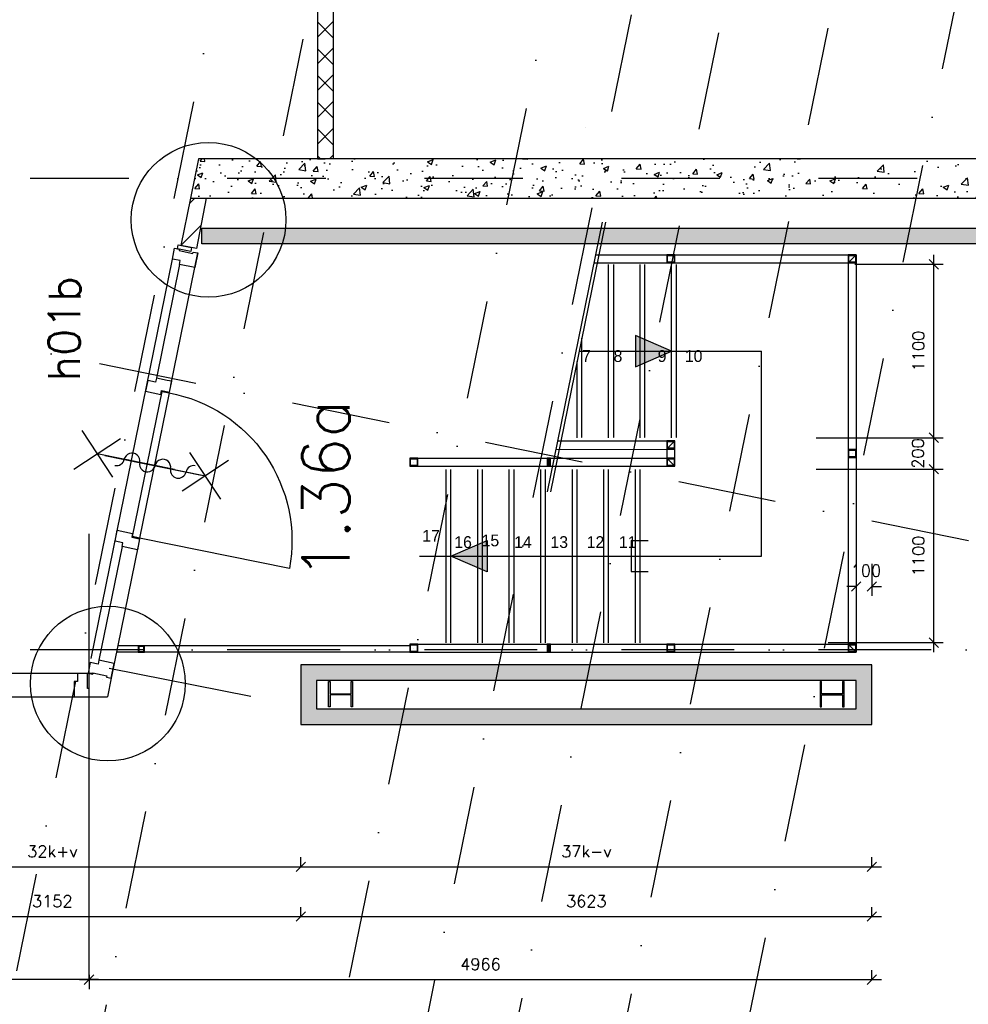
# Model space of a CAD drawing. Extents: x -171140 to 151546, y -8083 to 162438.
# Tile 7 of 96: x 15499 to 21517, y -2772 to 3474. Entities that reach past the tile are written whole.
import ezdxf
from ezdxf.enums import TextEntityAlignment as Align

# ---------------------------------------------------------------- set-up
doc = ezdxf.new("R2010")
doc.units = 0
doc.header["$LTSCALE"] = 50
doc.header["$MEASUREMENT"] = 0
doc.header["$PDMODE"] = 3
doc.header["$PDSIZE"] = 0.001
for name, pattern in [('DASHDOT', [25, 12.5, -6.25, 0, -6.25]), ('DASHED', [0.75, 0.5, -0.25]), ('HIDDEN2', [0.1875, 0.125, -0.0625]), ('STRAM_0WT$0$DASHDOT', [25, 12.5, -6.25, 0, -6.25])]:
    doc.linetypes.add(name, pattern=pattern)
doc.layers.get('0').update_dxf_attribs({"linetype": 'CONTINUOUS'})
doc.layers.get('DEFPOINTS').update_dxf_attribs({"linetype": 'CONTINUOUS'})
for name, color, linetype in [('_DETAILNUMMERS', 4, 'CONTINUOUS'), ('_DETAILNUMMERSTEKST', 4, 'CONTINUOUS'), ('A--A22--_F123-', 9, 'CONTINUOUS'), ('A--A28--_F-2--', 7, 'CONTINUOUS'), ('A--L$7A-_STRAMIEN', 1, 'DASHDOT'), ('A--L21--_F-2--', 7, 'CONTINUOUS'), ('A--L21A2_ISOLATIE', 1, 'CONTINUOUS'), ('A--L22--', 7, 'CONTINUOUS'), ('A--L22--_F-2--', 7, 'CONTINUOUS'), ('A--L24--', 7, 'CONTINUOUS'), ('A--L24AC1_TRAPPEN', 1, 'HIDDEN2'), ('A--L28--', 7, 'CONTINUOUS'), ('A--L28--_F-2--', 7, 'CONTINUOUS'), ('A--L31--', 2, 'CONTINUOUS'), ('A--L31--_F-2--', 7, 'CONTINUOUS'), ('A--L31--_F123-', 7, 'CONTINUOUS'), ('A--L3A1_VPORTS', 1, 'CONTINUOUS'), ('A--L65--', 7, 'CONTINUOUS'), ('A--L65--_F-23-', 7, 'CONTINUOUS'), ('A--L65--_F123-', 7, 'CONTINUOUS'), ('A--M$1A-_F123-', 1, 'CONTINUOUS'), ('A--T$1A-_F123-_R', 4, 'CONTINUOUS'), ('A--T01A-50_TEKST_0_25MM', 2, 'CONTINUOUS'), ('NIEUWE_INDELING', 2, 'CONTINUOUS'), ('ROOSTERS', 1, 'CONTINUOUS'), ('STRAM_0WT$0$A--L$7A-_STRAM', 1, 'STRAM_0WT$0$DASHDOT'), ('STRAM_0WT$0$A--T$7A8-_STRA', 8, 'STRAM_0WT$0$DASHDOT'), ('TEGELS', 253, 'CONTINUOUS'), ('VLUCHTTRAPD', 1, 'CONTINUOUS'), ('X--LR---_CP', 7, 'CONTINUOUS')]:
    doc.layers.add(name, color=color, linetype=linetype)
doc.styles.add('ALFA-0_25', font='ROMANS')
doc.styles.add('HIEMSTRA', font='romans.shx')
doc.styles.add('THESANS', font='tsacorbd.ttf')
doc.dimstyles.new('1OP2', dxfattribs={"dimscale": 30, "dimtxt": 2.5, "dimasz": 2, "dimexe": 2, "dimexo": 0, "dimgap": 2, "dimtad": 1, "dimdec": 0, "dimzin": 0, "dimtxsty": 'HIEMSTRA', "dimblk1": 'OBLIQUE', "dimblk2": 'OBLIQUE', "dimsah": 1, "dimcen": -3, "dimdle": 2, "dimclrd": 2, "dimclre": 2, "dimclrt": 3, "dimazin": 3, "dimtfac": 1, "dimtdec": 0, "dimtofl": 0, "dimtmove": 0, "dimatfit": 3, "dimtvp": 0.833333, "dimtolj": 1, "dimtzin": 0})
doc.dimstyles.new('STANDARD$0', dxfattribs={"dimscale": 50, "dimtxt": 2.5, "dimasz": 2, "dimexe": 2, "dimexo": 0, "dimgap": 2, "dimtad": 1, "dimdec": 0, "dimzin": 0, "dimtxsty": 'ALFA-0_25', "dimblk1": 'OBLIQUE', "dimblk2": 'OBLIQUE', "dimsah": 1, "dimcen": -3, "dimdle": 2, "dimclrd": 1, "dimclre": 1, "dimclrt": 2, "dimazin": 3, "dimtfac": 0.666667, "dimtofl": 0, "dimtmove": 0, "dimatfit": 3, "dimtvp": 0.833333, "dimtolj": 1, "dimtzin": 0})

# ---------------------------------------------------------------- blocks, each defined once
blk = doc.blocks.new('STRAM_0WT')
at = {"layer": 'STRAM_0WT$0$A--L$7A-_STRAM'}
for p, q in [((-35527.847, 66718.097), (-57057.909, -38976.081)), ((-47754.974, 12905.719), (-58003.336, -37404.971)), ((-47201.343, 12792.944), (-57719.326, -38841.349)), ((-55158.941, -20761.096), (-58797.19, -38621.786)), ((-50424.986, -32826.613), (-70157.049, -28807.162)), ((-46924.986, -29779.618), (-61052.659, -29779.618)), ((-46924.986, -32769.618), (-70522.993, -32769.618))]:
    blk.add_line(p, q, dxfattribs=at)
at = {"layer": 'STRAM_0WT$0$A--T$7A8-_STRA', "color": 8}
for p, q in [((-50281.514, 13578.563), (-60661.803, -37379.774)), ((-51334.938, 5401.176), (-60073.364, -37497.015)), ((-47404.652, 4600.571), (-56073.829, -37957.669))]:
    blk.add_line(p, q, dxfattribs=at)
blk = doc.blocks.new('_OBLIQUE')
at = {"color": 0, "linetype": 'BYBLOCK'}
blk.add_line((-0.5, -0.5), (0.5, 0.5), dxfattribs=at)
blk = doc.blocks.new('*D574')
at = {"layer": 'A--M$1A-_F123-', "color": 2}
for p, q in [((21297.9, 562.1), (21297.9, 882.2)), ((20551.7, 822.2), (21357.9, 822.2)), ((20551.7, 622.1), (21357.9, 622.1))]:
    blk.add_line(p, q, dxfattribs=at)
at = {"layer": 'DEFPOINTS', "color": 0}
for p in [(20551.7, 822.2), (21297.9, 822.2), (20551.7, 622.1)]:
    blk.add_point(p, dxfattribs=at)
at = {"layer": 'A--M$1A-_F123-', "color": 2, "xscale": 60, "yscale": 60, "zscale": 60}
for p, rotation in [((21297.9, 822.2), 90), ((21297.9, 622.1), 270)]:
    blk.add_blockref('_OBLIQUE', p, dxfattribs=dict(at, rotation=rotation))
at = {"layer": 'A--M$1A-_F123-', "color": 3, "insert": (21197.4, 722.2), "char_height": 75, "attachment_point": 5, "rotation": 90, "style": 'HIEMSTRA'}
blk.add_mtext('\\A1;200', dxfattribs=at)
blk = doc.blocks.new('*D575')
at = {"layer": 'A--M$1A-_F123-', "color": 2}
for p, q in [((21297.9, 762.2), (21297.9, 1982.2)), ((20797.9, 1922.2), (21357.9, 1922.2)), ((20797.9, 822.2), (21357.9, 822.2))]:
    blk.add_line(p, q, dxfattribs=at)
at = {"layer": 'DEFPOINTS', "color": 0}
for p in [(20797.9, 1922.2), (21297.9, 1922.2), (20797.9, 822.2)]:
    blk.add_point(p, dxfattribs=at)
at = {"layer": 'A--M$1A-_F123-', "color": 2, "xscale": 60, "yscale": 60, "zscale": 60}
for p, rotation in [((21297.9, 1922.2), 90), ((21297.9, 822.2), 270)]:
    blk.add_blockref('_OBLIQUE', p, dxfattribs=dict(at, rotation=rotation))
at = {"layer": 'A--M$1A-_F123-', "color": 3, "insert": (21200.4, 1372.2), "char_height": 75, "attachment_point": 5, "rotation": 90, "style": 'HIEMSTRA'}
blk.add_mtext('\\A1;1100', dxfattribs=at)
blk = doc.blocks.new('*D576')
at = {"layer": 'A--M$1A-_F123-', "color": 2}
for p, q in [((21297.9, -537.8), (21297.9, 682.1)), ((20576.4, 622.1), (21357.9, 622.1)), ((20627.3, -477.8), (21357.9, -477.8))]:
    blk.add_line(p, q, dxfattribs=at)
at = {"layer": 'DEFPOINTS', "color": 0}
for p in [(20576.4, 622.1), (21297.9, 622.1), (20627.3, -477.8)]:
    blk.add_point(p, dxfattribs=at)
at = {"layer": 'A--M$1A-_F123-', "color": 2, "xscale": 60, "yscale": 60, "zscale": 60}
for p, rotation in [((21297.9, 622.1), 90), ((21297.9, -477.8), 270)]:
    blk.add_blockref('_OBLIQUE', p, dxfattribs=dict(at, rotation=rotation))
at = {"layer": 'A--M$1A-_F123-', "color": 3, "insert": (21200.4, 72.2), "char_height": 75, "attachment_point": 5, "rotation": 90, "style": 'HIEMSTRA'}
blk.add_mtext('\\A1;1100', dxfattribs=at)
blk = doc.blocks.new('DETAILNR')
at = {"layer": '_DETAILNUMMERS'}
blk.add_circle((32.9, -23.2), 490.7, dxfattribs=at)
at = {"layer": 'X--LR---_CP'}
blk.add_point((0, 0), dxfattribs=at)
at = {"layer": '_DETAILNUMMERSTEKST', "style": 'ALFA-0_25'}
blk.add_attdef('DETAILNR', text='', height=200, rotation=90, dxfattribs=at).set_placement((-618.4, 223.8), align=Align.RIGHT)
blk = doc.blocks.new('*D603')
at = {"layer": 'A--M$1A-_F123-', "color": 1, "linetype": 'CONTINUOUS'}
for p, q in [((14130.3, -1899.9), (14130.3, -1839.9)), ((17282.3, -1899.9), (17282.3, -1839.9)), ((14070.3, -1899.9), (17342.3, -1899.9))]:
    blk.add_line(p, q, dxfattribs=at)
at = {"layer": 'DEFPOINTS', "color": 0, "linetype": 'CONTINUOUS'}
for p in [(14130.3, -1899.9), (17282.3, -1899.9), (17282.3, -1899.9)]:
    blk.add_point(p, dxfattribs=at)
at = {"layer": 'A--M$1A-_F123-', "color": 1, "linetype": 'CONTINUOUS', "xscale": 60, "yscale": 60, "zscale": 60, "rotation": 180}
blk.add_blockref('_OBLIQUE', (14130.3, -1899.9), dxfattribs=at)
at = {"layer": 'A--M$1A-_F123-', "color": 1, "linetype": 'CONTINUOUS', "xscale": 60, "yscale": 60, "zscale": 60}
blk.add_blockref('_OBLIQUE', (17282.3, -1899.9), dxfattribs=at)
at = {"layer": 'A--M$1A-_F123-', "color": 2, "linetype": 'CONTINUOUS', "insert": (15706.3, -1802.4), "char_height": 75, "attachment_point": 5, "style": 'ALFA-0_25'}
blk.add_mtext('\\A1;32k+v', dxfattribs=at)
blk = doc.blocks.new('*D604')
at = {"layer": 'A--M$1A-_F123-', "color": 1, "linetype": 'CONTINUOUS'}
for p, q in [((17282.3, -1899.9), (17282.3, -1839.9)), ((20905.3, -1899.9), (20905.3, -1839.9)), ((17222.3, -1899.9), (20965.3, -1899.9))]:
    blk.add_line(p, q, dxfattribs=at)
at = {"layer": 'DEFPOINTS', "color": 0, "linetype": 'CONTINUOUS'}
for p in [(17282.3, -1899.9), (20905.3, -1899.9, 9.5), (20905.3, -1899.9)]:
    blk.add_point(p, dxfattribs=at)
at = {"layer": 'A--M$1A-_F123-', "color": 1, "linetype": 'CONTINUOUS', "xscale": 60, "yscale": 60, "zscale": 60, "rotation": 180}
blk.add_blockref('_OBLIQUE', (17282.3, -1899.9), dxfattribs=at)
at = {"layer": 'A--M$1A-_F123-', "color": 1, "linetype": 'CONTINUOUS', "xscale": 60, "yscale": 60, "zscale": 60}
blk.add_blockref('_OBLIQUE', (20905.3, -1899.9), dxfattribs=at)
at = {"layer": 'A--M$1A-_F123-', "color": 2, "linetype": 'CONTINUOUS', "insert": (19093.8, -1802.4), "char_height": 75, "attachment_point": 5, "style": 'ALFA-0_25'}
blk.add_mtext('\\A1;37k-v', dxfattribs=at)
blk = doc.blocks.new('*D607')
at = {"layer": 'A--M$1A-_F123-', "color": 1, "linetype": 'CONTINUOUS'}
for p, q in [((14130.3, -2215.8), (14130.3, -2155.8)), ((17282.3, -2215.8), (17282.3, -2155.8)), ((14070.3, -2215.8), (17342.3, -2215.8))]:
    blk.add_line(p, q, dxfattribs=at)
at = {"layer": 'DEFPOINTS', "color": 0, "linetype": 'CONTINUOUS'}
for p in [(14130.3, -2215.8), (17282.3, -2215.8), (17282.3, -2215.8)]:
    blk.add_point(p, dxfattribs=at)
at = {"layer": 'A--M$1A-_F123-', "color": 1, "linetype": 'CONTINUOUS', "xscale": 60, "yscale": 60, "zscale": 60, "rotation": 180}
blk.add_blockref('_OBLIQUE', (14130.3, -2215.8), dxfattribs=at)
at = {"layer": 'A--M$1A-_F123-', "color": 1, "linetype": 'CONTINUOUS', "xscale": 60, "yscale": 60, "zscale": 60}
blk.add_blockref('_OBLIQUE', (17282.3, -2215.8), dxfattribs=at)
at = {"layer": 'A--M$1A-_F123-', "color": 2, "linetype": 'CONTINUOUS', "insert": (15706.3, -2118.3), "char_height": 75, "attachment_point": 5, "style": 'ALFA-0_25'}
blk.add_mtext('\\A1;3152', dxfattribs=at)
blk = doc.blocks.new('*D608')
at = {"layer": 'A--M$1A-_F123-', "color": 1, "linetype": 'CONTINUOUS'}
for p, q in [((17282.3, -2215.8), (17282.3, -2155.8)), ((20905.3, -2215.8), (20905.3, -2155.8)), ((17222.3, -2215.8), (20965.3, -2215.8))]:
    blk.add_line(p, q, dxfattribs=at)
at = {"layer": 'DEFPOINTS', "color": 0, "linetype": 'CONTINUOUS'}
for p in [(17282.3, -2215.8), (20905.3, -2215.8, 9.5), (20905.3, -2215.8)]:
    blk.add_point(p, dxfattribs=at)
at = {"layer": 'A--M$1A-_F123-', "color": 1, "linetype": 'CONTINUOUS', "xscale": 60, "yscale": 60, "zscale": 60, "rotation": 180}
blk.add_blockref('_OBLIQUE', (17282.3, -2215.8), dxfattribs=at)
at = {"layer": 'A--M$1A-_F123-', "color": 1, "linetype": 'CONTINUOUS', "xscale": 60, "yscale": 60, "zscale": 60}
blk.add_blockref('_OBLIQUE', (20905.3, -2215.8), dxfattribs=at)
at = {"layer": 'A--M$1A-_F123-', "color": 2, "linetype": 'CONTINUOUS', "insert": (19093.8, -2118.3), "char_height": 75, "attachment_point": 5, "style": 'ALFA-0_25'}
blk.add_mtext('\\A1;3623', dxfattribs=at)
blk = doc.blocks.new('*D615')
at = {"layer": 'A--M$1A-_F123-', "color": 1, "linetype": 'CONTINUOUS'}
for p, q in [((14130.3, -2555.8), (14130.3, -2675.8)), ((15999.1, -2615.8), (14070.3, -2615.8)), ((15939.1, -2585.8), (15939.1, -2675.8))]:
    blk.add_line(p, q, dxfattribs=at)
at = {"layer": 'DEFPOINTS', "color": 0, "linetype": 'CONTINUOUS'}
for p in [(14130.3, -2555.8), (14130.3, -2615.8), (15939.1, -2585.8)]:
    blk.add_point(p, dxfattribs=at)
at = {"layer": 'A--M$1A-_F123-', "color": 1, "linetype": 'CONTINUOUS', "xscale": 60, "yscale": 60, "zscale": 60, "rotation": 180}
blk.add_blockref('_OBLIQUE', (14130.3, -2615.8), dxfattribs=at)
at = {"layer": 'A--M$1A-_F123-', "color": 1, "linetype": 'CONTINUOUS', "xscale": 60, "yscale": 60, "zscale": 60}
blk.add_blockref('_OBLIQUE', (15939.1, -2615.8), dxfattribs=at)
at = {"layer": 'A--M$1A-_F123-', "color": 2, "linetype": 'CONTINUOUS', "insert": (15034.7, -2518.3), "char_height": 75, "attachment_point": 5, "style": 'ALFA-0_25'}
blk.add_mtext('\\A1;1809', dxfattribs=at)
blk = doc.blocks.new('*D616')
at = {"layer": 'A--M$1A-_F123-', "color": 1, "linetype": 'CONTINUOUS'}
for p, q in [((15939.1, -2615.8), (15939.1, -2555.8)), ((20905.3, -2615.8), (20905.3, -2555.8)), ((15879.1, -2615.8), (20965.3, -2615.8))]:
    blk.add_line(p, q, dxfattribs=at)
at = {"layer": 'DEFPOINTS', "color": 0, "linetype": 'CONTINUOUS'}
for p in [(15939.1, -2615.8), (20905.3, -2615.8, 9.5), (20905.3, -2615.8)]:
    blk.add_point(p, dxfattribs=at)
at = {"layer": 'A--M$1A-_F123-', "color": 1, "linetype": 'CONTINUOUS', "xscale": 60, "yscale": 60, "zscale": 60, "rotation": 180}
blk.add_blockref('_OBLIQUE', (15939.1, -2615.8), dxfattribs=at)
at = {"layer": 'A--M$1A-_F123-', "color": 1, "linetype": 'CONTINUOUS', "xscale": 60, "yscale": 60, "zscale": 60}
blk.add_blockref('_OBLIQUE', (20905.3, -2615.8), dxfattribs=at)
at = {"layer": 'A--M$1A-_F123-', "color": 2, "linetype": 'CONTINUOUS', "insert": (18422.2, -2518.3), "char_height": 75, "attachment_point": 5, "style": 'ALFA-0_25'}
blk.add_mtext('\\A1;4966', dxfattribs=at)
blk = doc.blocks.new('*U872')
at = {"layer": 'A--A22--_F123-', "linetype": 'CONTINUOUS'}
h = blk.add_hatch(dxfattribs=at)
h.set_pattern_fill('ALFAKRS', color=256, scale=120, style=0)
h.set_pattern_definition([(45, (-17438.23, -4819.12), (-84.8528, 84.8528), []), (135, (-17438.23, -4819.12), (-84.8528, -84.8528), [])])
h.paths.add_polyline_path([(0, 0), (50, 0), (50, -2226.9), (0, -2226.9), (-50, -2226.9), (-50, 0)])
at = {"layer": 'A--L22--_F-2--', "color": 2, "linetype": 'CONTINUOUS'}
for points in [[(0, 0), (-50, 0), (-50, -2226.9), (0, -2226.9)], [(0, 0), (50, 0), (50, -2226.9), (0, -2226.9)]]:
    blk.add_lwpolyline(points, dxfattribs=at)
blk = doc.blocks.new('Q020491-')
at = {"layer": 'A--A28--_F-2--', "linetype": 'CONTINUOUS'}
blk.add_hatch(color=3, dxfattribs=at).paths.add_polyline_path([(80, -76), (-80, -76), (-80, -67), (-3, -67), (-3, 67), (-80, 67), (-80, 76), (80, 76), (80, 67), (3, 67), (3, -67), (80, -67)])
at = {"layer": 'A--L28--_F-2--', "color": 3, "linetype": 'CONTINUOUS'}
blk.add_lwpolyline([(80, -76), (-80, -76), (-80, -67), (-3, -67), (-3, 67), (-80, 67), (-80, 76), (80, 76), (80, 67), (3, 67), (3, -67), (80, -67)], close=True, dxfattribs=at)
at = {"layer": 'X--LR---_CP', "color": 1, "linetype": 'CONTINUOUS'}
for p in [(-3, 0), (0, 0), (3, 0)]:
    blk.add_point(p, dxfattribs=at)
blk = doc.blocks.new('Q021805-')
at = {"layer": 'A--A28--_F-2--'}
for points in [[(21, 21.1), (21, -20.9), (-21, -20.9), (-25, -24.9), (25, -24.9), (25, 25.1)], [(21, 21.1), (25, 25.1), (-25, 25.1), (-25, -24.9), (-21, -20.9), (-21, 21.1)]]:
    blk.add_hatch(color=3, dxfattribs=at).paths.add_polyline_path(points)
at = {"layer": 'A--L28--_F-2--', "color": 3, "linetype": 'CONTINUOUS'}
for points in [[(21, 21.1), (21, -20.9), (-21, -20.9), (-25, -24.9), (25, -24.9), (25, 25.1), (21, 21.1)], [(21, 21.1), (25, 25.1), (-25, 25.1), (-25, -24.9), (-21, -20.9), (-21, 21.1), (21, 21.1)]]:
    blk.add_lwpolyline(points, dxfattribs=at)
at = {"layer": 'X--LR---_CP', "color": 4, "linetype": 'CONTINUOUS'}
for p in [(-25, 0.1), (0, 0), (25, 0.1)]:
    blk.add_point(p, dxfattribs=at)
blk = doc.blocks.new('TRAP1D')
at = {"layer": 'NIEUWE_INDELING'}
for points in [[(-1400.3, -709.2), (-1170.3, -610), (-1400.3, -510.8)], [(-1959.1, -1340), (-1939.1, -1340), (-1939.1, -1290), (-1959.1, -1290)], [(-2340.1, -2009.2), (-2570.1, -1910), (-2340.1, -1810.8)], [(-1959.1, -2520), (-1939.1, -2520), (-1939.1, -2470), (-1959.1, -2470)]]:
    blk.add_hatch(color=256, dxfattribs=at).paths.add_polyline_path(points)
at = {"layer": 'A--L24--', "color": 10, "linetype": 'DASHED', "ltscale": 0.01}
for p, q in [((-1536.7, -1160), (-1536.7, -60)), ((-1340.3, -1160), (-1340.3, -60)), ((-1140.3, -1160), (-1140.3, -60)), ((-1740.3, -1160), (-1740.3, -527.8)), ((-2600.1, -2460), (-2600.1, -1360)), ((-2400.1, -2460), (-2400.1, -1360)), ((-2200.1, -2460), (-2200.1, -1360)), ((-2000.1, -2460), (-2000.1, -1360)), ((-1800.1, -2460), (-1800.1, -1360)), ((-1600.1, -2460), (-1600.1, -1360)), ((-1400.1, -2460), (-1400.1, -1360))]:
    blk.add_line(p, q, dxfattribs=at)
at = {"layer": 'A--L31--_F123-', "color": 1, "linetype": 'CONTINUOUS'}
for p, q in [((0, 0), (0, -2520)), ((-1663.3, -50), (-50, -50)), ((-1653.1, 0), (-29.1, 0)), ((-50, -50), (0, 0)), ((-50, -40), (-50, -2480)), ((-1893.5, -1180), (-1149.9, -1180)), ((-1199.9, -1230), (-1149.9, -1180)), ((-1149.9, -1340), (-1149.9, -1180)), ((-1904.1, -1231.7), (-1149.9, -1233)), ((-2831.1, -1290), (-1189.9, -1290)), ((-1199.9, -1290), (-1149.9, -1340)), ((-2831.1, -1340), (-1149.9, -1340)), ((-2831.1, -2470), (-50, -2470)), ((-50, -2470), (0, -2520)), ((-2831.1, -2520), (-29.1, -2520))]:
    blk.add_line(p, q, dxfattribs=at)
at = {"layer": 'NIEUWE_INDELING'}
for p, q in [((-1570.3, -1160), (-1570.3, -60)), ((-1370.3, -1160), (-1370.3, -60)), ((-1170.3, -1160), (-1170.3, -60)), ((-1750.1, -610), (-599.9, -610)), ((-599.9, -1910), (-599.9, -610)), ((-1770.3, -1160), (-1770.3, -675.1)), ((-2570.1, -2460), (-2570.1, -1360)), ((-2370.1, -2460), (-2370.1, -1360)), ((-2170.1, -2460), (-2170.1, -1360)), ((-1970.1, -2460), (-1970.1, -1360)), ((-1770.1, -2460), (-1770.1, -1360)), ((-1570.1, -2460), (-1570.1, -1360)), ((-1370.1, -2460), (-1370.1, -1360)), ((-1428, -1812), (-1428, -2008)), ((-1428, -1812), (-1318.9, -1812)), ((-2770.1, -1910), (-599.9, -1910)), ((-1428, -2008), (-1318.9, -2008))]:
    blk.add_line(p, q, dxfattribs=at)
for points in [[(-1400.3, -709.2), (-1170.3, -610), (-1400.3, -510.8)], [(-1959.1, -1340), (-1939.1, -1340), (-1939.1, -1290), (-1959.1, -1290)], [(-2340.1, -2009.2), (-2570.1, -1910), (-2340.1, -1810.8)], [(-1959.1, -2520), (-1939.1, -2520), (-1939.1, -2470), (-1959.1, -2470)]]:
    blk.add_lwpolyline(points, close=True, dxfattribs=at)
at = {"layer": 'ROOSTERS', "linetype": 'CONTINUOUS'}
for p, q in [((-1610.8, 208.1), (-1959.1, -1501.8)), ((-1590.4, 208.1), (-1938.7, -1501.8))]:
    blk.add_line(p, q, dxfattribs=at)
at = {"layer": 'VLUCHTTRAPD', "ltscale": 10}
blk.add_line((-1200, -1180), (-1200, -1340), dxfattribs=at)
at = {"layer": 'A--L28--', "color": 1}
for p in [(-25, -25.1), (-1174.9, -25.1), (-1174.9, -1205.1), (-25, -1260.1), (-2806.1, -1315.1), (-1174.9, -1315.1), (-2806.1, -2495.1), (-1174.9, -2495.1), (-25, -2495.1)]:
    blk.add_blockref('Q021805-', p, dxfattribs=at)
at = {"layer": 'A--T01A-50_TEKST_0_25MM', "style": 'THESANS'}
for s, p in [('7', (-1710.9, -678.8)), ('8', (-1510.9, -678.8)), ('9', (-1230.7, -678.8)), ('10', (-1030.7, -678.8)), ('17', (-2696.4, -1819.1)), ('16', (-2493.2, -1859)), ('15', (-2319.8, -1848.3)), ('14', (-2113.4, -1859)), ('13', (-1883.4, -1859)), ('12', (-1653.4, -1859)), ('11', (-1448.9, -1859))]:
    blk.add_text(s, height=75, rotation=360, dxfattribs=at).set_placement(p, align=Align.CENTER)
blk = doc.blocks.new('*D634')
at = {"layer": 'A--M$1A-_F123-', "color": 2}
for p, q in [((20805.3, 21.3), (20805.3, -181.8)), ((20905.4, 21.3), (20905.4, -181.8)), ((20805.3, -121.8), (20745.3, -121.8)), ((20905.4, -121.8), (20965.4, -121.8))]:
    blk.add_line(p, q, dxfattribs=at)
at = {"layer": 'DEFPOINTS', "color": 0}
for p in [(20805.3, 21.3), (20905.4, 21.3), (20905.4, -121.8)]:
    blk.add_point(p, dxfattribs=at)
at = {"layer": 'A--M$1A-_F123-', "color": 2, "xscale": 60, "yscale": 60, "zscale": 60}
blk.add_blockref('_OBLIQUE', (20805.3, -121.8), dxfattribs=at)
at = {"layer": 'A--M$1A-_F123-', "color": 2, "xscale": 60, "yscale": 60, "zscale": 60, "rotation": 180}
blk.add_blockref('_OBLIQUE', (20905.4, -121.8), dxfattribs=at)
at = {"layer": 'A--M$1A-_F123-', "color": 3, "insert": (20867.6, -21.3), "char_height": 75, "attachment_point": 5, "style": 'HIEMSTRA'}
blk.add_mtext('\\A1;100', dxfattribs=at)
blk = doc.blocks.new('S060204-')
at = {"layer": 'A--L65--_F-23-', "color": 255}
blk.add_circle((0, 0), 0.0123, dxfattribs=at)
at = {"layer": 'A--L65--_F123-', "color": 1, "linetype": 'CONTINUOUS'}
for points in [[(-1.25, 6.25), (1.25, 3.75)], [(1.25, 6.25), (-1.25, 3.75)], [(0, 0), (0, 5)]]:
    blk.add_lwpolyline(points, dxfattribs=at)
blk = doc.blocks.new('S060205A')
at = {"layer": 'A--L65--_F-23-', "color": 255}
blk.add_circle((0, -0.0123), 0.0123, dxfattribs=at)
at = {"layer": 'A--L65--_F123-', "color": 1, "linetype": 'CONTINUOUS'}
for points in [[(-0.5, 5.7377, 0.41), (0, 5.2377)], [(0, 4.2377, 1), (0, 5.2377)], [(0, 4.2377, 1), (0, 3.2377)], [(0, 2.2377, 1), (0, 3.2377)], [(0, 2.2377, 1), (0, 1.2377)], [(0.5, 0.7377, 0.41), (0, 1.2377)]]:
    blk.add_lwpolyline(points, format="xyb", dxfattribs=at)
blk.add_lwpolyline([(0, -0.0123), (0, 6.2377)], dxfattribs=at)
at = {"layer": 'A--L65--', "xscale": -1}
blk.add_blockref('S060204-', (0, 1.4877), dxfattribs=at)
blk.add_blockref('S060204-', (0, 1.4877), dxfattribs=at)
at = {"layer": 'A--L65--', "rotation": 180}
blk.add_blockref('S060204-', (0, 4.4877), dxfattribs=at)
blk.add_blockref('S060204-', (0, 4.4877), dxfattribs=at)

msp = doc.modelspace()

# ---------------------------------------------------------------- hatches: boundary and pattern name
at = {"layer": 'A--L21A2_ISOLATIE', "linetype": 'CONTINUOUS', "ltscale": 10}
h = msp.add_hatch(dxfattribs=at)
h.set_pattern_fill('AR-CONC', color=256, scale=50, style=0)
h.set_pattern_definition([(50, (-1344.1, 273.75), (358.63, -31.376), [37.5, -412.5]), (355, (-1344.1, 273.75), (-69.3757, 376.096), [30, -330]), (100.4514, (-1314.22, 271.13), (289.2547, 344.72), [31.87, -350.571]), (46.1842, (-1344.1, 373.75), (533.6205, -82.7595), [56.25, -618.75]), (96.6356, (-1299.64, 366.85), (467.331, 487.059), [47.805, -525.856]), (351.1842, (-1344.1, 373.75), (467.331, 487.059), [45, -495]), (21, (-1294.1, 348.75), (298.4535, -201.3094), [37.5, -412.5]), (326, (-1294.1, 348.75), (121.6577, 362.575), [30, -330]), (71.4514, (-1269.24, 331.97), (420.1113, 161.2652), [31.87, -350.571]), (37.5, (-1344.11, 273.75), (6.0799, 166.4469), [0, -326, 0, -335, 0, -331.25]), (7.5, (-1344.1, 273.75), (131.5348, 197.2059), [0, -191, 0, -318.5, 0, -126.25]), (327.5, (-1455.61, 273.75), (266.9112, -11.27744), [0, -125, 0, -390, 0, -517.5]), (317.5, (-1505.6, 273.75), (291.593, 50.0525), [0, -162.5, 0, -259, 0, -367.5])])
h.paths.add_polyline_path([(16633.7, 2592.2), (16582.8, 2342.2), (23600.1, 2342.2), (23600.1, 2592.2)])
at = {"layer": 'A--L31--', "linetype": 'CONTINUOUS', "ltscale": 10}
msp.add_hatch(color=256, dxfattribs=at).paths.add_polyline_path([(23600.7, 2051.9), (16654.5, 2051.9), (16654.5, 2152.2), (23600.7, 2152.2)])
at = {"layer": 'NIEUWE_INDELING'}
h = msp.add_hatch(dxfattribs=at)
h.set_pattern_fill('AR-CONC', color=1, scale=50, angle=-78.48629, style=0)
h.set_pattern_definition([(50, (191320.78, -9005.72), (358.6301, -31.37607), [37.5, -412.5]), (355, (191320.78, -9005.72), (-69.3757, 376.0961), [30, -330]), (100.4514, (191350.67, -9008.34), (289.2547, 344.7198), [31.8701, -350.57106]), (46.1842, (191320.8, -8905.72), (533.6205, -82.7595), [56.25, -618.75]), (96.6356, (191365.25, -8912.6), (467.3314, 487.059), [47.8051, -525.8565]), (351.1842, (191320.8, -8905.7), (467.331, 487.0593), [45, -495]), (21, (191370.78, -8930.72), (298.45353, -201.30945), [37.5, -412.5]), (326, (191370.78, -8930.72), (121.6577, 362.575), [30, -330]), (71.4514, (191395.65, -8947.5), (420.1113, 161.26525), [31.8701, -350.57106]), (37.5, (191320.78, -9005.72), (6.07993, 166.44693), [0, -326, 0, -335, 0, -331.25]), (7.5, (191320.78, -9005.72), (131.53477, 197.20586), [0, -191, 0, -318.5, 0, -126.25]), (327.5, (191209.28, -9005.72), (266.91122, -11.27744), [0, -125, 0, -390, 0, -517.5]), (317.5, (191159.28, -9005.72), (291.5931, 50.0525), [0, -162.5, 0, -259, 0, -367.5])])
h.paths.add_polyline_path([(20597.9, 2342.2), (16607.6, 2342.2), (16607.6, 2592.2), (20597.9, 2592.2)])
h = msp.add_hatch(color=256, dxfattribs=at)
h.paths.add_polyline_path([(16250.2, -537.8), (16290.2, -537.8), (16290.2, -497.8), (16250.2, -497.8)])
h.paths.add_polyline_path([(16254.2, -533.8), (16286.2, -533.8), (16286.2, -501.8), (16254.2, -501.8)], flags=16)
at = {"layer": 'TEGELS', "linetype": 'CONTINUOUS'}
h = msp.add_hatch(color=2, dxfattribs=at)
h.paths.add_polyline_path([(17382.3, -897.8), (20805.3, -897.8), (20805.3, -717.8), (17382.3, -717.8)], flags=16)
h.paths.add_polyline_path([(17282.3, -997.8), (20905.3, -997.8), (20905.3, -617.8), (17282.3, -617.8)])

# ---------------------------------------------------------------- linework, layer by layer
at = {"layer": 'A--L$7A-_STRAMIEN'}
for p, q in [((25192, -579.8), (5459.9, 3439.7)), ((27532.8, -522.8), (5094, -522.8))]:
    msp.add_line(p, q, dxfattribs=at)
at = {"layer": 'A--L21--_F-2--', "color": 3, "linetype": 'CONTINUOUS'}
for p, q in [((16582.8, 2342.2), (16682.1, 2342.2)), ((16682.1, 2342.2), (16620.2, 2021.5)), ((16643.4, 2141.9), (16643.4, 2141.9)), ((16620.2, 2021.5), (16521, 2041.9))]:
    msp.add_line(p, q, dxfattribs=at).dxf.unprotected_set("ltscale", 0)
msp.add_lwpolyline([(16582.8, 2342.2), (16582.8, 2342.2), (16521, 2041.9), (16521, 2041.9)], dxfattribs=at).dxf.unprotected_set("ltscale", 0)
at = {"layer": 'A--L21A2_ISOLATIE', "color": 2, "linetype": 'CONTINUOUS', "ltscale": 10}
msp.add_lwpolyline([(16633.7, 2592.2), (16582.8, 2342.2), (23600.1, 2342.2), (23600.1, 2592.2)], close=True, dxfattribs=at)
at = {"layer": 'A--L31--', "color": 1, "linetype": 'CONTINUOUS', "ltscale": 10}
for p, q in [((16575.9, 2308.4), (16609.8, 2342.2)), ((16521.9, 2042.2), (16648.7, 2169))]:
    msp.add_line(p, q, dxfattribs=at)
at = {"layer": 'A--L31--', "color": 2, "linetype": 'CONTINUOUS'}
msp.add_line((16099, -609.5), (16002, -589.7), dxfattribs=at)
at = {"layer": 'A--L31--', "linetype": 'CONTINUOUS', "ltscale": 10}
msp.add_lwpolyline([(23600.7, 2051.9), (16654.5, 2051.9), (16654.5, 2152.2), (23600.7, 2152.2)], close=True, dxfattribs=at)
at = {"layer": 'A--L31--', "color": 2, "linetype": 'CONTINUOUS'}
for points in [[(16629.4, 1994.3), (16610.4, 1901.2), (16513.4, 1921), (16518.4, 1945.4), (16468.4, 1955.6), (16482.4, 2024.2), (16511.8, 2018.2), (16510, 2009.4), (16598.2, 1991.5), (16600, 2000.3)], [(16311.5, 1185.3), (16297.6, 1116.7), (16394.6, 1097), (16399.6, 1121.5), (16449.5, 1111.3), (16463.5, 1179.9), (16435.6, 1185.6), (16435.6, 1185.6), (16366.5, 1199.6), (16361.5, 1175.1)], [(16447.5, 1106.6), (16259.9, 185.5), (16215.8, 194.5), (16403.4, 1115.6)], [(16104, 166.3), (16117.9, 234.8), (16215, 215.1), (16210, 190.6), (16259.9, 180.4), (16246, 111.8), (16218.1, 117.5), (16218.1, 117.5), (16149, 131.6), (16153.9, 156.1)], [(16080.1, -702.6), (16099, -609.5), (16002, -589.7), (15997, -614.2), (15947.1, -604), (15933.1, -672.6), (15962.5, -678.6), (15964.3, -669.8), (16052.5, -687.7), (16050.7, -696.6)], [(15930.1, -672.8), (15865.1, -672.7), (15865.1, -723.7), (15844.1, -723.7), (15844.1, -822.7), (15917.1, -822.8), (15939.1, -822.8), (15939.1, -807.8), (15939.1, -768.8), (15930.1, -768.8)]]:
    msp.add_lwpolyline(points, close=True, dxfattribs=at)
at = {"layer": 'A--L31--_F-2--', "color": 2, "linetype": 'CONTINUOUS'}
msp.add_lwpolyline([(16584.7, 2003.6), (16500.4, 2020.6), (16505.3, 2045.1), (16589.6, 2028.1)], close=True, dxfattribs=at)
at = {"layer": 'A--L31--_F123-', "color": 1, "linetype": 'CONTINUOUS'}
for p, q in [((15952, -579.5), (16468.4, 1955.6)), ((16458.5, 1155.4), (16629.4, 1994.3)), ((16513.4, 1920.9), (16366.5, 1199.6)), ((16149, 131.6), (16002, -589.7)), ((16251, 136.3), (16080.2, -702.6)), ((14203.1, -672.8), (15969.7, -672.5)), ((14224.1, -822.8), (16055.5, -822.8))]:
    msp.add_line(p, q, dxfattribs=at)
msp.add_lwpolyline([(16447.6, 1106.6, -0.414214), (17210.4, -8.1), (16259.9, 185.5)], format="xyb", dxfattribs=at)
at = {"layer": 'A--L3A1_VPORTS'}
for p, q in [((15939.1, -2555.8, -9.5), (15939.1, 211.7, -9.5)), ((16149, 131.6), (16149, 131.6)), ((16080.1, -702.6), (16055.5, -822.8))]:
    msp.add_line(p, q, dxfattribs=at)
at = {"layer": 'NIEUWE_INDELING', "extrusion": (-0.099166, 0.151804, 0.983423)}
msp.add_line((16965.7, -819.4, 202.9), (16067.4, -641.6), dxfattribs=at)
at = {"layer": 'NIEUWE_INDELING'}
for points in [[(16250.2, -537.8), (16290.2, -537.8), (16290.2, -497.8), (16250.2, -497.8)], [(16254.2, -533.8), (16286.2, -533.8), (16286.2, -501.8), (16254.2, -501.8)]]:
    msp.add_lwpolyline(points, close=True, dxfattribs=at)
at = {"layer": 'NIEUWE_INDELING', "color": 2}
for points in [[(17282.3, -997.8), (20905.3, -997.8), (20905.3, -617.8), (17282.3, -617.8)], [(17382.3, -897.8), (20805.3, -897.8), (20805.3, -717.8), (17382.3, -717.8)]]:
    msp.add_lwpolyline(points, close=True, dxfattribs=at)
at = {"layer": 'ROOSTERS', "linetype": 'CONTINUOUS'}
for p, q in [((17974.1, -497.8), (16121.7, -498)), ((17974.1, -537.8), (16113.5, -538))]:
    msp.add_line(p, q, dxfattribs=at)
at = {"layer": 'X--LR---_CP', "linetype": 'CONTINUOUS'}
msp.add_point((19086.3, 2788.5), dxfattribs=at)

# ---------------------------------------------------------------- block references
at = {"layer": 'A--L21A2_ISOLATIE', "linetype": 'CONTINUOUS', "ltscale": 10}
ref = msp.add_blockref('DETAILNR', (16664.8, 2227.7, -0.6), dxfattribs=dict(at, rotation=359.4938626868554))
ref.add_attrib('DETAILNR', 'h01b', dxfattribs={"layer": '_DETAILNUMMERSTEKST', "height": 200, "rotation": 89.49386, "style": 'ALFA-0_25'}).set_placement((15885.6, 1846.6), align=Align.RIGHT)
ref = msp.add_blockref('DETAILNR', (16025.9, -714.2), dxfattribs=dict(at, rotation=359.4938626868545))
ref.add_attrib('DETAILNR', 'h02b', dxfattribs={"layer": '_DETAILNUMMERSTEKST', "height": 200, "rotation": 89.49386, "style": 'ALFA-0_25'}).set_placement((15409.6, -1063), align=Align.RIGHT)
at = {"layer": 'A--L22--', "linetype": 'CONTINUOUS'}
msp.add_blockref('*U872', (17438.2, 4819.1), dxfattribs=at)
at = {"layer": 'A--L24AC1_TRAPPEN'}
msp.add_blockref('STRAM_0WT', (75617, 32246.9), dxfattribs=at)
at = {"layer": 'A--L28--', "color": 1, "linetype": 'CONTINUOUS', "rotation": 90}
msp.add_blockref('Q020491-', (17535.1, -805.4), dxfattribs=at)
at = {"layer": 'A--L28--', "color": 1, "linetype": 'CONTINUOUS', "xscale": -1, "rotation": 270}
msp.add_blockref('Q020491-', (20652.5, -805.4), dxfattribs=at)
at = {"layer": 'A--L3A1_VPORTS'}
msp.add_blockref('TRAP1D', (20805.3, 1981.4), dxfattribs=at)
at = {"layer": 'A--L65--', "xscale": 100, "yscale": 100, "zscale": 2, "rotation": 258.4860727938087}
msp.add_blockref('S060205A', (16041.3, 709.7), dxfattribs=at)

# ---------------------------------------------------------------- texts
at = {"layer": 'A--T$1A-_F123-_R', "style": 'ALFA-0_25'}
msp.add_text('1.36a', height=300, rotation=90, dxfattribs=at).set_placement((17591.6, -78.4))

# ---------------------------------------------------------------- dimensions: what is measured, and where the dimension line sits
at = {"layer": 'A--M$1A-_F123-'}
for base, p1, p2, picture, middle in [((21297.9, 1922.2), (20797.9, 822.2), (20797.9, 1922.2), '*D575', (21200.4, 1372.2)), ((21297.9, 622.1), (20627.3, -477.8), (20576.4, 622.1), '*D576', (21200.4, 72.2))]:
    dim = msp.add_linear_dim(base=base, p1=p1, p2=p2, angle=270, dimstyle='1OP2', dxfattribs=at)
    dim.commit()
    dim.dimension.update_dxf_attribs({"geometry": picture, "text_midpoint": middle})
for base, p1, p2, angle, picture, middle in [((21297.9, 822.2), (20551.7, 622.1), (20551.7, 822.2), 270, '*D574', (21197.4, 722.2)), ((20905.4, -121.8), (20805.3, 21.3), (20905.4, 21.3), 180, '*D634', (20867.6, -21.3))]:
    dim = msp.add_linear_dim(base=base, p1=p1, p2=p2, angle=angle, dimstyle='1OP2', dxfattribs=at)
    dim.commit()
    dim.dimension.update_dxf_attribs({"geometry": picture, "text_midpoint": middle, "dimtype": 160})
at = {"layer": 'A--M$1A-_F123-', "linetype": 'CONTINUOUS'}
for base, p1, p2, text, picture, middle in [((17282.3, -1899.9, -9.5), (14130.3, -1899.9, -9.5), (17282.3, -1899.9, -9.5), '32k+v', '*D603', (15706.3, -1802.4, -9.5)), ((20905.3, -1899.9, -9.5), (17282.3, -1899.9, -9.5), (20905.3, -1899.9), '37k-v', '*D604', (19093.8, -1802.4, -9.5))]:
    dim = msp.add_linear_dim(base=base, p1=p1, p2=p2, text=text, dimstyle='STANDARD$0', override={"dimscale": 30}, dxfattribs=at)
    dim.commit()
    dim.dimension.update_dxf_attribs({"geometry": picture, "text_midpoint": middle})
for base, p1, p2, picture, middle in [((17282.3, -2215.8, -9.5), (14130.3, -2215.8, -9.5), (17282.3, -2215.8, -9.5), '*D607', (15706.3, -2118.3, -9.5)), ((20905.3, -2215.8, -9.5), (17282.3, -2215.8, -9.5), (20905.3, -2215.8), '*D608', (19093.8, -2118.3, -9.5)), ((14130.3, -2615.8, -9.5), (15939.1, -2585.8, -9.5), (14130.3, -2555.8, -9.5), '*D615', (15034.7, -2518.3, -9.5)), ((20905.3, -2615.8, -9.5), (15939.1, -2615.8, -9.5), (20905.3, -2615.8), '*D616', (18422.2, -2518.3, -9.5))]:
    dim = msp.add_linear_dim(base=base, p1=p1, p2=p2, dimstyle='STANDARD$0', override={"dimscale": 30}, dxfattribs=at)
    dim.commit()
    dim.dimension.update_dxf_attribs({"geometry": picture, "text_midpoint": middle})

doc.saveas('drawing.dxf')
